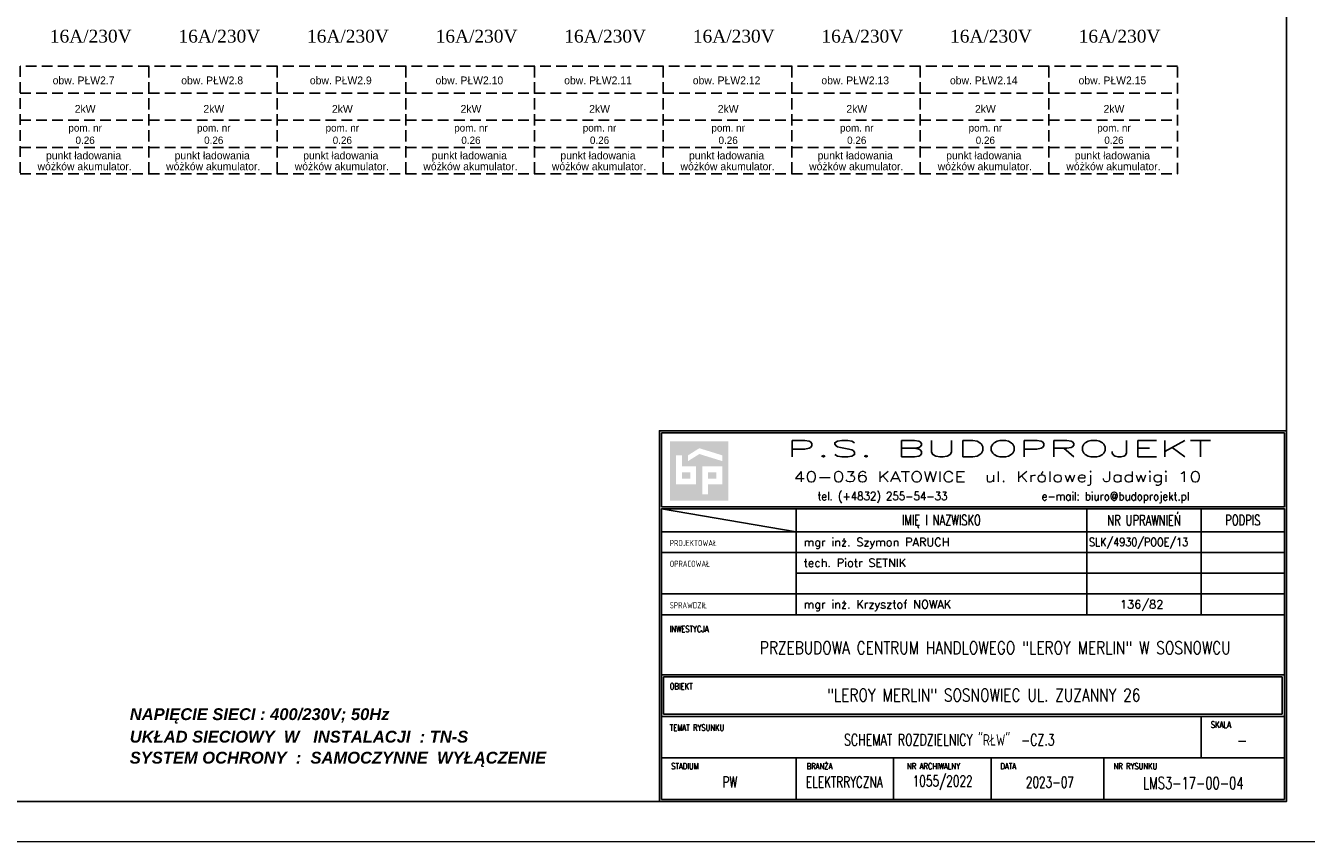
# Model space of a CAD drawing. Extents: x 45023 to 80158, y -8440 to -2500.
# Tile 10 of 14: x 67194 to 71688, y -8440 to -5577. Entities that reach past the tile are written whole.
import ezdxf
from ezdxf.enums import TextEntityAlignment as Align

# ---------------------------------------------------------------- set-up
doc = ezdxf.new("R2010")
doc.units = 0
doc.header["$MEASUREMENT"] = 0
doc.linetypes.add('DASHED2', pattern=[0.375, 0.25, -0.125])
doc.layers.add('_elek-opis', color=7, linetype='Continuous', lineweight=25)
for name, color, linetype in [('_TAB-TEXT', 7, 'Continuous'), ('_TABLICZKA', 7, 'Continuous'), ('R-RAM', 10, 'Continuous'), ('TABLICZKA', 7, 'Continuous')]:
    doc.layers.add(name, color=color, linetype=linetype)
doc.styles.add('ROMANS', font='romans', dxfattribs={"height": 3})
doc.styles.add('STYLE1', font='arial.ttf')

msp = doc.modelspace()

# ---------------------------------------------------------------- hatches: boundary and pattern name
at = {"layer": '_TABLICZKA'}
h = msp.add_hatch(color=256, dxfattribs=at)
h.paths.add_polyline_path([(69660, -7035.8), (69454.6, -7035.8), (69454.6, -7244.1), (69660, -7244.1)])
h.paths.add_polyline_path([(69638.2, -7085.3), (69638.2, -7105.7), (69558, -7080.9), (69518.7, -7105.7), (69518.7, -7085.3), (69558, -7060.5)], flags=16)
h.paths.add_polyline_path([(69638.2, -7124.6), (69638.2, -7187.3), (69588.6, -7187.3), (69588.6, -7222.2), (69568.2, -7222.2), (69568.2, -7124.6)], flags=16)
h.paths.add_polyline_path([(69617.8, -7145), (69617.8, -7166.9), (69588.6, -7166.9), (69588.6, -7145)], flags=0)
h.paths.add_polyline_path([(69546.4, -7124.6), (69546.4, -7187.3), (69476.4, -7187.3), (69476.4, -7085.3), (69496.8, -7085.3), (69496.8, -7124.6)], flags=16)
h.paths.add_polyline_path([(69526, -7145), (69526, -7166.9), (69496.8, -7166.9), (69496.8, -7145)], flags=0)

# ---------------------------------------------------------------- linework, layer by layer
at = {"linetype": 'DASHED2', "ltscale": 150}
for p, q in [((67174.6, -5814.6, 1.4), (67625.9, -5814.6, 1.6)), ((67625.9, -5814.6, 1.4), (68077.1, -5814.6, 1.6)), ((68077.1, -5814.6, 1.4), (68528.4, -5814.6, 1.6)), ((68528.4, -5814.6, 1.4), (68979.6, -5814.6, 1.6)), ((68979.6, -5814.6, 1.4), (69430.9, -5814.6, 1.6)), ((69430.9, -5814.6, 1.4), (69882.1, -5814.6, 1.6)), ((69882.1, -5814.6, 1.4), (70333.4, -5814.6, 1.6)), ((70333.4, -5814.6, 1.4), (70784.6, -5814.6, 1.6)), ((70784.6, -5814.6, 1.4), (71235.9, -5814.6, 1.6)), ((67174.6, -5909.6, 1.4), (67625.9, -5909.6, 1.6)), ((67625.9, -5909.6, 1.4), (68077.1, -5909.6, 1.6)), ((68077.1, -5909.6, 1.4), (68528.4, -5909.6, 1.6)), ((68528.4, -5909.6, 1.4), (68979.6, -5909.6, 1.6)), ((68979.6, -5909.6, 1.4), (69430.9, -5909.6, 1.6)), ((69430.9, -5909.6, 1.4), (69882.1, -5909.6, 1.6)), ((69882.1, -5909.6, 1.4), (70333.4, -5909.6, 1.6)), ((70333.4, -5909.6, 1.4), (70784.6, -5909.6, 1.6)), ((70784.6, -5909.6, 1.4), (71235.9, -5909.6, 1.6)), ((67174.6, -6004.6, 1.4), (67625.9, -6004.6, 1.6)), ((67625.9, -6004.6, 1.4), (68077.1, -6004.6, 1.6)), ((68077.1, -6004.6, 1.4), (68528.4, -6004.6, 1.6)), ((68528.4, -6004.6, 1.4), (68979.6, -6004.6, 1.6)), ((68979.6, -6004.6, 1.4), (69430.9, -6004.6, 1.6)), ((69430.9, -6004.6, 1.4), (69882.1, -6004.6, 1.6)), ((69882.1, -6004.6, 1.4), (70333.4, -6004.6, 1.6)), ((70333.4, -6004.6, 1.4), (70784.6, -6004.6, 1.6)), ((70784.6, -6004.6, 1.4), (71235.9, -6004.6, 1.6))]:
    msp.add_line(p, q, dxfattribs=at)
at = {"elevation": 0}
msp.add_lwpolyline([(63603.1, -8300.4), (71618.2, -8300.4), (71618.2, -2640.4), (63603.1, -2640.4)], close=True, dxfattribs=at)
at = {"linetype": 'DASHED2', "ltscale": 150, "elevation": 0.1}
for points in [[(67174.6, -6097), (67625.9, -6097), (67625.9, -5719.6), (67174.6, -5719.6)], [(67625.9, -6097), (68077.1, -6097), (68077.1, -5719.6), (67625.9, -5719.6)], [(68077.1, -6097), (68528.4, -6097), (68528.4, -5719.6), (68077.1, -5719.6)], [(68528.4, -6097), (68979.6, -6097), (68979.6, -5719.6), (68528.4, -5719.6)], [(68979.6, -6097), (69430.9, -6097), (69430.9, -5719.6), (68979.6, -5719.6)], [(69430.9, -6097), (69882.1, -6097), (69882.1, -5719.6), (69430.9, -5719.6)], [(69882.1, -6097), (70333.4, -6097), (70333.4, -5719.6), (69882.1, -5719.6)], [(70333.4, -6097), (70784.6, -6097), (70784.6, -5719.6), (70333.4, -5719.6)], [(70784.6, -6097), (71235.9, -6097), (71235.9, -5719.6), (70784.6, -5719.6)]]:
    msp.add_lwpolyline(points, close=True, dxfattribs=at)
at = {"layer": '_TABLICZKA'}
for p, q in [((69897.4, -7273.2, 0), (69897.4, -7644.8, 0)), ((70917.3, -7273.2, 0), (70917.3, -7644.8, 0)), ((71319.5, -7273.2, 0), (71319.5, -7644.8, 0)), ((69425.4, -7353.4, 0), (71610.9, -7353.4, 0)), ((69425.4, -7426.2, 0), (71610.9, -7426.2, 0)), ((69897.4, -7499.1, 0), (71610.9, -7499.1, 0)), ((69425.4, -7571.9, 0), (71610.9, -7571.9, 0)), ((69425.4, -7856, 0), (71610.9, -7856, 0)), ((69432.7, -7863.3, 0), (69432.7, -7994.4, 0)), ((69432.7, -7863.3, 0), (71603.6, -7863.3, 0)), ((71603.6, -7863.3, 0), (71603.6, -7994.4, 0)), ((69432.7, -7994.4, 0), (71603.6, -7994.4, 0)), ((69425.4, -8001.7, 0), (71610.9, -8001.7, 0)), ((71319.5, -8001.7, 0), (71319.5, -8147.4, 0)), ((69425.4, -8147.4, 0), (71610.9, -8147.4, 0)), ((69897.4, -8147.4, 0), (69897.4, -8293.1, 0)), ((70239.8, -8147.4, 0), (70239.8, -8293.1, 0)), ((70582.2, -8147.4, 0), (70582.2, -8293.1, 0)), ((70977.1, -8147.4, 0), (70977.1, -8293.1, 0)), ((70977.1, -8147.4, 0), (70977.1, -8293.1, 0))]:
    msp.add_line(p, q, dxfattribs=at)
at = {"layer": '_TABLICZKA', "elevation": 0}
for points in [[(69418.2, -8300.4), (69418.2, -6999.3), (71618.2, -6999.3), (71618.2, -8300.4)], [(69425.4, -7266), (69425.4, -7006.6), (71610.9, -7006.6), (71610.9, -7266)]]:
    msp.add_lwpolyline(points, close=True, dxfattribs=at)
msp.add_lwpolyline([(69897.4, -7353.4), (69425.4, -7273.2), (69425.4, -7644.8), (71610.9, -7644.8), (69425.4, -7644.8), (69425.4, -8293.1), (71610.9, -8293.1), (71610.9, -7644.8), (71610.9, -7273.2), (69425.4, -7273.2), (71610.9, -7273.2)], dxfattribs=at)
at = {"layer": 'R-RAM', "color": 8, "lineweight": 9, "ltscale": 20, "elevation": 0}
msp.add_lwpolyline([(63358.2, -8440.4), (71758.2, -8440.4), (71758.2, -2500.4), (63358.2, -2500.4)], close=True, dxfattribs=at)

# ---------------------------------------------------------------- texts
at = {"linetype": 'Continuous'}
for s, height, p in [('obw. PŁW2.7', 27.296, (67397.5, -5783.2, -0.3)), ('obw. PŁW2.8', 27.296, (67848.7, -5783.2, -0.3)), ('obw. PŁW2.9', 27.296, (68300, -5783.2, -0.3)), ('obw. PŁW2.10', 27.296, (68751.2, -5783.2, -0.3)), ('obw. PŁW2.11', 27.296, (69202.5, -5783.2, -0.3)), ('obw. PŁW2.12', 27.296, (69653.7, -5783.2, -0.3)), ('obw. PŁW2.13', 27.296, (70105, -5783.2, -0.3)), ('obw. PŁW2.14', 27.296, (70556.2, -5783.2, -0.3)), ('obw. PŁW2.15', 27.296, (71007.5, -5783.2, -0.3)), ('2kW', 27.3, (67403, -5883.2, -0.6)), ('2kW', 27.3, (67854.3, -5883.2, -0.6)), ('2kW', 27.3, (68305.5, -5883.2, -0.6)), ('2kW', 27.3, (68756.8, -5883.2, -0.6)), ('2kW', 27.3, (69208, -5883.2, -0.6)), ('2kW', 27.3, (69659.3, -5883.2, -0.6)), ('2kW', 27.3, (70110.5, -5883.2, -0.6)), ('2kW', 27.3, (70561.8, -5883.2, -0.6)), ('2kW', 27.3, (71013, -5883.2, -0.6)), ('pom. nr', 25.93, (67402.9, -5949.2, -0.6)), ('pom. nr', 25.93, (67854.2, -5949.2, -0.6)), ('pom. nr', 25.93, (68305.4, -5949.2, -0.6)), ('pom. nr', 25.93, (68756.7, -5949.2, -0.6)), ('pom. nr', 25.93, (69207.9, -5949.2, -0.6)), ('pom. nr', 25.93, (69659.2, -5949.2, -0.6)), ('pom. nr', 25.93, (70110.4, -5949.2, -0.6)), ('pom. nr', 25.93, (70561.7, -5949.2, -0.6)), ('pom. nr', 25.93, (71012.9, -5949.2, -0.6)), ('0.26', 25.93, (67402.9, -5992.7, -0.6)), ('0.26', 25.93, (67854.2, -5992.7, -0.6)), ('0.26', 25.93, (68305.4, -5992.7, -0.6)), ('0.26', 25.93, (68756.7, -5992.7, -0.6)), ('0.26', 25.93, (69207.9, -5992.7, -0.6)), ('0.26', 25.93, (69659.2, -5992.7, -0.6)), ('0.26', 25.93, (70110.4, -5992.7, -0.6)), ('0.26', 25.93, (70561.7, -5992.7, -0.6)), ('0.26', 25.93, (71012.9, -5992.7, -0.6)), ('punkt ładowania', 27.296, (67397.5, -6046.8, 1.2)), ('punkt ładowania', 27.296, (67848.7, -6046.8, 1.2)), ('punkt ładowania', 27.296, (68300, -6046.8, 1.2)), ('punkt ładowania', 27.296, (68751.2, -6046.8, 1.2)), ('punkt ładowania', 27.296, (69202.5, -6046.8, 1.2)), ('punkt ładowania', 27.296, (69653.7, -6046.8, 1.2)), ('punkt ładowania', 27.296, (70105, -6046.8, 1.2)), ('punkt ładowania', 27.296, (70556.2, -6046.8, 1.2)), ('punkt ładowania', 27.296, (71007.5, -6046.8, 1.2)), ('wóżków akumulator.', 27.296, (67401.1, -6084.9, 1.2)), ('wóżków akumulator.', 27.296, (67852.3, -6084.9, 1.2)), ('wóżków akumulator.', 27.296, (68303.6, -6084.9, 1.2)), ('wóżków akumulator.', 27.296, (68754.8, -6084.9, 1.2)), ('wóżków akumulator.', 27.296, (69206.1, -6084.9, 1.2)), ('wóżków akumulator.', 27.296, (69657.3, -6084.9, 1.2)), ('wóżków akumulator.', 27.296, (70108.6, -6084.9, 1.2)), ('wóżków akumulator.', 27.296, (70559.8, -6084.9, 1.2)), ('wóżków akumulator.', 27.296, (71011.1, -6084.9, 1.2))]:
    msp.add_text(s, height=height, dxfattribs=at).set_placement(p, align=Align.CENTER)
at = {"layer": '_elek-opis', "ltscale": 2, "char_height": 45, "width": 299.723, "attachment_point": 1}
for insert in [(67279.1, -5591.9), (67730.4, -5591.9), (68181.6, -5591.9), (68632.9, -5591.9), (69084.1, -5591.9), (69535.4, -5591.9), (69986.6, -5591.9), (70437.9, -5591.9), (70889.1, -5591.9)]:
    msp.add_mtext('{\\fTimes New Roman|b0|i0|c238|p18;16A/230V}', dxfattribs=dict(at, insert=insert))
at = {"layer": '_TAB-TEXT', "style": 'ROMANS'}
for s, height, p in [('mgr inż. Szymon PARUCH', 29.139, (69924, -7413.2, 0)), ('tech. Piotr SETNIK', 29.139, (69924, -7486.1, 0)), ('mgr inż. Krzysztof NOWAK', 29.139, (69924, -7631.7, 0)), ('136/82', 29.14, (71034.1, -7631.7, 0))]:
    msp.add_text(s, height=height, dxfattribs=at).set_placement(p, align=Align.BOTTOM_LEFT)
at = {"layer": '_TAB-TEXT', "style": 'ROMANS', "width": 0.85}
msp.add_text('SLK/4930/POOE/13', height=29.139, dxfattribs=at).set_placement((70925.3, -7413.2, 0), align=Align.BOTTOM_LEFT)
at = {"layer": '_TAB-TEXT', "style": 'ROMANS'}
for s, height, width, p in [('PRZEBUDOWA CENTRUM HANDLOWEGO "LEROY MERLIN" W SOSNOWCU', 44, 0.8, (70596.6, -7760.9, 0)), ('"LEROY MERLIN" SOSNOWIEC UL. ZUZANNY 26', 44, 0.8, (70555.9, -7927.1, 0)), ('SCHEMAT ROZDZIELNICY "RŁW"  -CZ.3', 40.333, 0.7, (70435.3, -8080.1, 0)), ('-', 43.7, 0.75, (71462.7, -8086, 0)), ('PW', 38.5, 0.7, (69665.1, -8232.3, 0)), ('ELEKTRRYCZNA', 38.5, 0.7, (70066.7, -8232.3, 0)), ('1055/2022', 38.5, 0.7, (70411.9, -8231.1, 0)), ('2023-07', 38.5, 0.7, (70788.1, -8232.7, 0)), ('LMS3-17-00-04', 42.167, 0.7, (71291.2, -8235.6, 0))]:
    msp.add_text(s, height=height, dxfattribs=dict(at, width=width)).set_placement(p, align=Align.MIDDLE)
at = {"layer": '_TABLICZKA', "linetype": 'Continuous', "lineweight": 25, "ltscale": 20, "style": 'ROMANS', "width": 2}
msp.add_text('P.S. BUDOPROJEKT', height=58.278, dxfattribs=at).set_placement((70610.1, -7062.1, 0), align=Align.MIDDLE)
at = {"layer": '_TABLICZKA', "linetype": 'Continuous', "ltscale": 20, "style": 'ROMANS'}
for s, height, width, p in [('40-036 KATOWICE  ul. Królowej Jadwigi 10', 36.424, 1.33, (70604, -7165.8, 0)), ('tel. (+4832) 255-54-33', 29.139, 0.9, (70200.7, -7230.6, 0)), ('e-mail: biuro@budoprojekt.pl', 29.139, 0.9, (71018.2, -7233.2, 0))]:
    msp.add_text(s, height=height, dxfattribs=dict(at, width=width)).set_placement(p, align=Align.MIDDLE)
at = {"layer": '_TABLICZKA', "style": 'ROMANS', "width": 0.7}
for s, height, p in [('NR UPRAWNIEŃ', 36.424, (71118.4, -7307.6, 0)), ('IMIĘ I NAZWISKO', 36.424, (70407.3, -7317.1, 0)), ('PODPIS', 36.42, (71465.2, -7312.8, 0))]:
    msp.add_text(s, height=height, dxfattribs=at).set_placement(p, align=Align.MIDDLE)
at = {"layer": '_TABLICZKA', "style": 'ROMANS', "width": 0.8}
for s, height, p in [('PROJEKTOWAŁ', 21.854, (69454.3, -7410.7, 0)), ('OPRACOWAŁ', 21.85, (69454.3, -7483.6, 0)), ('SPRAWDZIŁ', 21.85, (69454.3, -7629.2, 0)), ('INWESTYCJA', 21.85, (69454.3, -7712.7, 0)), ('OBIEKT', 21.85, (69454.3, -7913.4, 0)), ('TEMAT RYSUNKU', 21.854, (69454.3, -8059, 0))]:
    msp.add_text(s, height=height, dxfattribs=at).set_placement(p, align=Align.BOTTOM_LEFT)
for s, height, p in [('SKALA', 21.85, (71388.2, -8041.8, 0)), ('STADIUM', 21.85, (69507.9, -8187.5, 0)), ('BRANŻA', 21.85, (69979.8, -8187.5, 0)), ('NR ARCHIWALNY', 21.854, (70379.7, -8187.5, 0)), ('DATA', 21.85, (70642.1, -8187.5, 0)), ('NR RYSUNKU', 21.85, (71088.1, -8187.5, 0))]:
    msp.add_text(s, height=height, dxfattribs=at).set_placement(p, align=Align.CENTER)
at = {"layer": 'TABLICZKA', "color": 9, "char_height": 41.472, "attachment_point": 1, "style": 'STYLE1'}
for s, insert in [('{\\fArial|b1|i1|c238|p34;NAPIĘCIE SIECI : 400/230V; 50Hz}', (67559.6, -7973.2, 0)), ('{\\fArial|b1|i1|c238|p34;UKŁAD SIECIOWY  W   INSTALACJI  : TN-S}', (67559.6, -8052.2, 0)), ('{\\fArial|b1|i1|c238|p34;SYSTEM OCHRONY  :  SAMOCZYNNE  WYŁĄCZENIE}', (67559.6, -8125.9, 0))]:
    msp.add_mtext(s, dxfattribs=dict(at, insert=insert))

doc.saveas('drawing.dxf')
